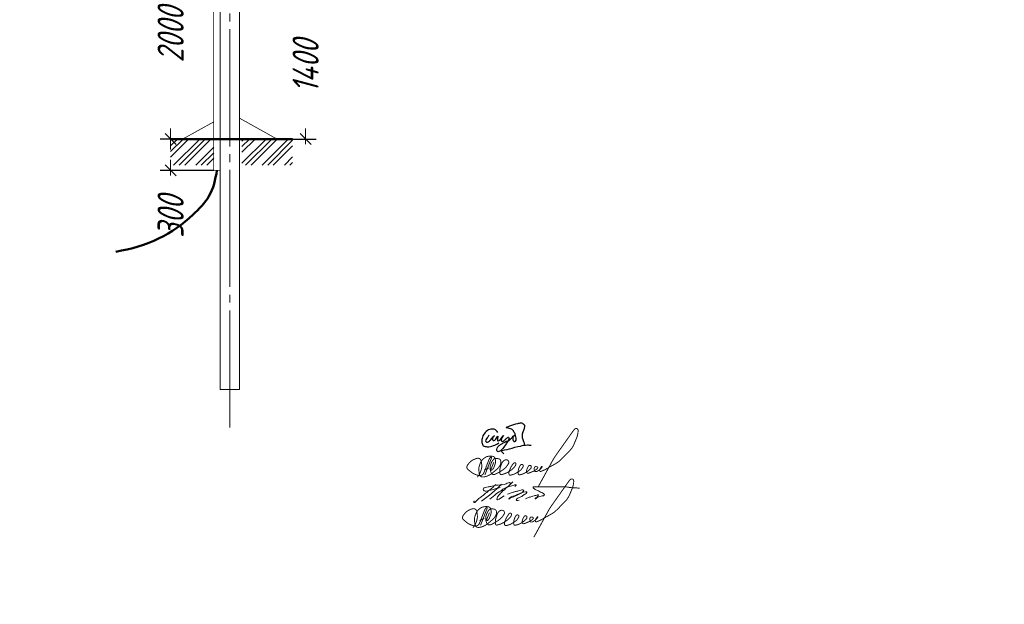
# Model space of a CAD drawing. Header units: millimetres. Extents: x 0 to 630, y 0 to 297.
# Tile 13 of 22: x 184 to 373, y 0 to 112. Entities that reach past the tile are written whole.
import ezdxf

# ---------------------------------------------------------------- set-up
doc = ezdxf.new("R2010")
doc.units = ezdxf.units.MM
for name, pattern in [('K5LT32770', [0]), ('K5LT32802', [0]), ('K5LT_AXLED', [26.93905448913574, 22.43905448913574, -1.5, 1.5, -1.5]), ('K5LT_BASIC', [0]), ('K5LT_THIN', [0]), ('K5LT_THIN_INCLUDED_TO_HATCHING', [0])]:
    doc.linetypes.add(name, pattern=pattern)
doc.layers.add('Системный слой', color=7, linetype='Continuous')
doc.styles.add('KDIMTEXTSTYLE', font='GOST_AU.SHX', dxfattribs={"width": 0.96, "oblique": 15, "height": 5})
doc.dimstyles.new('KDIMSTYLE (0.02)', dxfattribs={"dimtxt": 5, "dimasz": 1, "dimexe": 2, "dimexo": 0, "dimgap": 1, "dimtad": 1, "dimlfac": 50, "dimtxsty": 'KDIMTEXTSTYLE', "dimsah": 1, "dimcen": 0, "dimdle": 1, "dimadec": 0, "dimazin": 0, "dimtfac": 0.667, "dimtmove": 0, "dimatfit": 3, "dimfxl": 1, "dimtvp": 1, "dimtolj": 1, "dimtzin": 0, "dimarcsym": 0})

# ---------------------------------------------------------------- blocks, each defined once
blk = doc.blocks.new('U0')
at = {"layer": 'Системный слой', "color": 7, "linetype": 'K5LT32802', "lineweight": 9}
for p, q in [((226.6473796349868, 86.64023696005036), (229.1606865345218, 89.15354385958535)), ((226.6473796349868, 87.70089713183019), (228.100026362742, 89.15354385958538)), ((226.6473796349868, 84.51891661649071), (231.2820068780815, 89.15354385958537)), ((226.6473796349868, 88.76155730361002), (227.0393661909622, 89.15354385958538)), ((227.3426670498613, 84.1535438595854), (232.3426670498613, 89.15354385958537)), ((228.4033272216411, 84.15354385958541), (233.4033272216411, 89.15354385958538)), ((230.5246475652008, 84.15354385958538), (235.5246475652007, 89.15354385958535)), ((231.5853077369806, 84.1535438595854), (236.3557936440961, 88.92402976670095)), ((232.6459679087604, 84.15354385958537), (236.3557936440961, 87.86336959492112)), ((234.76728825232, 84.15354385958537), (236.3557936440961, 85.74204925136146)), ((235.8279484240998, 84.15354385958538), (236.3557936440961, 84.68138907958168))]:
    blk.add_line(p, q, dxfattribs=at)
blk = doc.blocks.new('U1')
at = {"layer": 'Системный слой', "color": 7, "linetype": 'K5LT32802', "lineweight": 9}
for p, q in [((212.9842714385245, 85.70505082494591), (216.432764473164, 89.15354385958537)), ((212.9842714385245, 86.76571099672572), (215.3721043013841, 89.15354385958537)), ((212.9842714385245, 87.82637116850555), (214.3114441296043, 89.1535438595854)), ((213.5540848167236, 84.15354385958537), (218.5540848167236, 89.15354385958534)), ((214.6147449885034, 84.15354385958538), (219.6147449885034, 89.15354385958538)), ((215.6754051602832, 84.15354385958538), (220.6754051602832, 89.15354385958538)), ((217.7967255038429, 84.15354385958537), (221.2304868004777, 87.5873051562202)), ((218.8573856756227, 84.15354385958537), (221.2304868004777, 86.52664498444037)), ((219.9180458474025, 84.15354385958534), (221.2304868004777, 85.46598481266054))]:
    blk.add_line(p, q, dxfattribs=at)
blk = doc.blocks.new('U6')
at = {"layer": 'Системный слой', "color": 7, "linetype": 'K5LT32770', "lineweight": 30}
for points, knots in [([(273.9076475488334, 32.43980420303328), (273.8270821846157, 32.25896263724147), (273.7341336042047, 32.08588597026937), (273.6288018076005, 31.92057420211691), (273.5438988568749, 31.78732424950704), (273.3906127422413, 31.68197958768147), (273.3499560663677, 31.53595938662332), (273.3219653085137, 31.43542937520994), (273.2973362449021, 31.30046702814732), (273.3403406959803, 31.20903679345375), (273.3698558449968, 31.14628568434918), (273.4343941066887, 31.0738873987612), (273.4941866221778, 31.04557549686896), (273.5906331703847, 30.99990782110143), (273.7445077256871, 31.06518509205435), (273.8499553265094, 31.11288308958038), (274.0024346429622, 31.18185533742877), (274.1027235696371, 31.35382595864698), (274.2249547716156, 31.47826716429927), (274.4984287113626, 31.75668565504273), (275.0883858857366, 32.47783931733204), (275.0037997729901, 32.35326586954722), (274.9661659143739, 32.29784093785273), (274.7538908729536, 32.0957215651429), (274.6864925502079, 31.93980494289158), (274.6367240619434, 31.82467248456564), (274.5565584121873, 31.67019873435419), (274.5999542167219, 31.56480549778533), (274.6267981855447, 31.49961088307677), (274.699660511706, 31.41642894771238), (274.7634155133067, 31.39172883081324), (274.851495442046, 31.35760469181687), (274.9846882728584, 31.4346769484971), (275.0807227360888, 31.47826716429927), (275.3565250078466, 31.60345431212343), (275.6259435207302, 32.31813446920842), (275.6672603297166, 32.21865068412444), (275.6924292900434, 32.15804814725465), (275.5755543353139, 31.84195393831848), (275.5711066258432, 31.65134383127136), (275.5685752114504, 31.54285806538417), (275.532653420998, 31.37009790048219), (275.5903373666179, 31.32442123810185), (275.6468660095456, 31.27965939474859), (275.8176305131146, 31.3242181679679), (275.9076445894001, 31.37249809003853), (275.9782297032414, 31.41035709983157), (276.0309891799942, 31.48644229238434), (276.0903366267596, 31.54557475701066), (276.3304507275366, 31.78481906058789), (276.7428406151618, 32.38282576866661), (276.7345664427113, 32.33403512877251), (276.7282136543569, 32.29657439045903), (276.3734614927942, 31.91876553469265), (276.3211055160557, 31.67057457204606), (276.2978868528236, 31.56050762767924), (276.2479532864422, 31.40963981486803), (276.301874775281, 31.32442123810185), (276.3396198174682, 31.26476823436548), (276.4352179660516, 31.20482256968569), (276.5037975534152, 31.18980605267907), (276.6278410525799, 31.16264489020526), (276.7683847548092, 31.31923152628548), (276.8884123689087, 31.40134420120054), (277.0430025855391, 31.50710166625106), (277.1664951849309, 31.65605500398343), (277.3114886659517, 31.7763436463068), (277.3904402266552, 31.84184297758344), (277.4621300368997, 31.92059518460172), (277.5518729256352, 31.96865105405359), (277.5945684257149, 31.99151380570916), (277.6518291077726, 32.02953137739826), (277.6864881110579, 32.02634327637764), (277.7534118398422, 32.02018731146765), (277.7664887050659, 31.84565919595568), (277.773026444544, 31.75711290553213), (277.786162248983, 31.57920328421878), (277.6297679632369, 31.40524716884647), (277.5422575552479, 31.23788290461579), (277.4190230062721, 31.00219597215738), (277.2622462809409, 30.78315339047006), (277.1095658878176, 30.564806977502), (276.892647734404, 30.25459490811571), (276.6850679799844, 29.92423762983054), (276.4076438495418, 29.67057753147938), (276.2433884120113, 29.52039214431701), (276.0799878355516, 29.30190097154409), (275.8691831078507, 29.26673197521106), (275.7787880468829, 29.2516511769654), (275.6473279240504, 29.22794475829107), (275.5807219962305, 29.27634734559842), (275.5241492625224, 29.31745880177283), (275.4929775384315, 29.42096013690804), (275.4749529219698, 29.49750086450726), (275.4457518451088, 29.62150193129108), (275.4841545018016, 29.76920458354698), (275.5230297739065, 29.89173105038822), (275.587802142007, 30.09587957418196), (275.7505928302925, 30.28022507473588), (275.9076445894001, 30.43019179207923), (276.0456321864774, 30.56195438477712), (276.2229755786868, 30.65679268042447), (276.3884131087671, 30.75711438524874), (276.5891200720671, 30.87882355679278), (276.803789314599, 30.97758454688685), (277.0134121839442, 31.08403697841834), (277.1220400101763, 31.13920126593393), (277.2284554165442, 31.2000861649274), (277.3403347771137, 31.24749827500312), (277.4920439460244, 31.31178941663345), (277.6755843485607, 31.31494500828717), (277.8114879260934, 31.40134420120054), (277.9214985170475, 31.47128221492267), (278.0034912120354, 31.58755952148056), (278.0999490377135, 31.68018994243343), (278.332160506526, 31.90318736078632), (278.5094794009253, 32.21521963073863), (278.8018710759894, 32.34365049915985), (278.8424144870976, 32.36145889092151), (278.9169707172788, 32.39327661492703), (278.9268708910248, 32.39172735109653), (278.9410867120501, 32.38950273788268), (278.8227998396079, 32.31665578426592), (278.7730249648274, 32.27634290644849), (278.7166012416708, 32.23064509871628), (278.650818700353, 32.18847365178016), (278.6095636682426, 32.13211235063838), (278.5415747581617, 32.03922808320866), (278.5162949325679, 31.90190337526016), (278.5134099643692, 31.78595901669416), (278.5103946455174, 31.6647759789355), (278.5429027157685, 31.52916170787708), (278.5999482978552, 31.42057494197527), (278.6364679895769, 31.35105938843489), (278.682776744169, 31.25811340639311), (278.7441788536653, 31.22826753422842), (278.8241431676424, 31.1893990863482), (278.9800891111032, 31.22946542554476), (279.0518707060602, 31.28595975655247), (279.1300695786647, 31.34750468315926), (279.157759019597, 31.49473295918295), (279.1768705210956, 31.60326697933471), (279.2056766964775, 31.76685695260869), (279.1430168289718, 31.94516619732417), (279.1095629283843, 32.11288160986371), (279.0798140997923, 32.26202227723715), (279.046863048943, 32.41322133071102), (278.9941784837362, 32.55518864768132), (278.9292453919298, 32.73016165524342), (278.8308969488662, 32.89430621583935), (278.734563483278, 33.05518790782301), (278.6574988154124, 33.18388974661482), (278.6019521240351, 33.34510778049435), (278.4845638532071, 33.43018735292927), (278.4184448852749, 33.47810843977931), (278.3319702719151, 33.50387457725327), (278.253794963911, 33.53595642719), (278.1227014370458, 33.58975503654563), (277.985481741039, 33.62866451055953), (277.8499494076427, 33.67057161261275), (277.7162270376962, 33.7119190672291), (277.5776204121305, 33.73843050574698), (277.4461038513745, 33.78595605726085), (277.3812478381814, 33.80939278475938), (277.2613921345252, 33.83290107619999), (277.2537964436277, 33.86287902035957), (277.24478561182, 33.89844210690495), (277.3930904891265, 33.94970140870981), (277.4653345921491, 33.98787883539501), (277.6149589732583, 34.0669479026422), (277.7782167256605, 34.11949743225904), (277.9364877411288, 34.18018624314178), (278.4340455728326, 34.37097413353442), (278.9427858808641, 34.55253216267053), (279.4653316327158, 34.65133939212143), (279.6936322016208, 34.69450833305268), (279.9358690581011, 34.79072621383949), (280.1576383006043, 34.74749309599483), (280.2822756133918, 34.7231954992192), (280.4206402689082, 34.67818867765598), (280.5230223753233, 34.60326254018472), (280.6208881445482, 34.53164158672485), (280.728550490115, 34.42593867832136), (280.7634066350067, 34.31480142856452), (280.7955888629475, 34.21218984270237), (280.7576062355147, 34.08300773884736), (280.744175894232, 33.96864809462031), (280.7185172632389, 33.75016430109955), (280.6768077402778, 33.52518036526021), (280.5903299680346, 33.32441827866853), (280.5324038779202, 33.18994022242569), (280.4103895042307, 33.07882449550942), (280.3691764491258, 32.93980346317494), (280.3394852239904, 32.83964819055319), (280.3412283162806, 32.72848740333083), (280.3307149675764, 32.62249624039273), (280.3173977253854, 32.48823740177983), (280.2959124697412, 32.35240589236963), (280.3018688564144, 32.21865068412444), (280.3089162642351, 32.06039576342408), (280.3450230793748, 31.90056699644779), (280.3884071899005, 31.74749753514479), (280.4236728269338, 31.62307197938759), (280.4777692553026, 31.50376638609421), (280.5230223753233, 31.3821134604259), (280.5612122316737, 31.27944854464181), (280.604908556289, 31.17859716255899), (280.6384068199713, 31.074421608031), (280.6678934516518, 30.98272174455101), (280.7027443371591, 30.89029219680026), (280.71532978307, 30.79557586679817), (280.727462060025, 30.70427002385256), (280.727462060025, 30.6113214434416), (280.71532978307, 30.51673012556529)], [0, 0, 0, 0, 1, 1, 1, 2, 2, 2, 3, 3, 3, 4, 4, 4, 5, 5, 5, 6, 6, 6, 7, 7, 7, 8, 8, 8, 9, 9, 9, 10, 10, 10, 11, 11, 11, 12, 12, 12, 13, 13, 13, 14, 14, 14, 15, 15, 15, 16, 16, 16, 17, 17, 17, 18, 18, 18, 19, 19, 19, 20, 20, 20, 21, 21, 21, 22, 22, 22, 23, 23, 23, 24, 24, 24, 25, 25, 25, 26, 26, 26, 27, 27, 27, 28, 28, 28, 29, 29, 29, 30, 30, 30, 31, 31, 31, 32, 32, 32, 33, 33, 33, 34, 34, 34, 35, 35, 35, 36, 36, 36, 37, 37, 37, 38, 38, 38, 39, 39, 39, 40, 40, 40, 41, 41, 41, 42, 42, 42, 43, 43, 43, 44, 44, 44, 45, 45, 45, 46, 46, 46, 47, 47, 47, 48, 48, 48, 49, 49, 49, 50, 50, 50, 51, 51, 51, 52, 52, 52, 53, 53, 53, 54, 54, 54, 55, 55, 55, 56, 56, 56, 57, 57, 57, 58, 58, 58, 59, 59, 59, 60, 60, 60, 61, 61, 61, 62, 62, 62, 63, 63, 63, 64, 64, 64, 65, 65, 65, 66, 66, 66, 67, 67, 67, 68, 68, 68, 69, 69, 69, 70, 70, 70, 71, 71, 71, 71]), ([(275.6480295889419, 32.93018809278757), (275.5738980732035, 33.08664052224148), (275.4777443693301, 33.21484546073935), (275.3595684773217, 33.31480290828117), (275.2006669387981, 33.44920758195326), (274.9683006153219, 33.52954430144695), (274.7634155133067, 33.56480253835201), (274.4832791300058, 33.61301060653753), (274.1484045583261, 33.55010055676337), (273.8884168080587, 33.43980272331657), (273.5678075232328, 33.30378666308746), (273.2851054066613, 33.00341556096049), (273.0711103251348, 32.7186499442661), (272.8676321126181, 32.44787924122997), (272.6933062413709, 32.11644261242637), (272.6191879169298, 31.78595901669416), (272.5641081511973, 31.54036578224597), (272.5299664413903, 31.26083070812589), (272.5807264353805, 31.01672938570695), (272.6260930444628, 30.79856448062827), (272.712796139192, 30.52847333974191), (272.8691875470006, 30.39173031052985), (273.038755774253, 30.2434659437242), (273.3483937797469, 30.22278592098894), (273.5903403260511, 30.19942290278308), (273.9993368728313, 30.15992908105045), (274.4351583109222, 30.29819433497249), (274.830723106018, 30.43019179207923), (275.1813195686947, 30.5471836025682), (275.5178575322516, 30.70743977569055), (275.8403369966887, 30.91096031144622)], [0, 0, 0, 0, 1, 1, 1, 2, 2, 2, 3, 3, 3, 4, 4, 4, 5, 5, 5, 6, 6, 6, 7, 7, 7, 8, 8, 8, 9, 9, 9, 10, 10, 10, 10]), ([(276.8114894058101, 28.85327104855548), (276.5715540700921, 29.02453704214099), (276.427323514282, 29.17197272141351), (276.3787977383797, 29.29557808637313), (276.2545476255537, 29.61206927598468), (277.38218914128, 29.6264211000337), (277.8884108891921, 29.77634660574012), (278.5814720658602, 29.98160753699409), (279.2759591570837, 30.19543275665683), (279.9845616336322, 30.3340380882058), (280.4199317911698, 30.41919814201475), (280.8600706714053, 30.53038100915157), (281.3018673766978, 30.53596086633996), (281.5478266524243, 30.53906731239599), (281.7946211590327, 30.52304169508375), (282.0422508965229, 30.48788401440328)], [0, 0, 0, 0, 1, 1, 1, 2, 2, 2, 3, 3, 3, 4, 4, 4, 5, 5, 5, 5])]:
    blk.add_open_spline(points, degree=3, knots=knots, dxfattribs=at)
blk = doc.blocks.new('U7')
at = {"layer": 'Системный слой', "color": 7, "linetype": 'K5LT_THIN', "const_width": 0.18}
for points in [[(274.0496485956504, 17.59320270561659), (273.6694851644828, 16.62952065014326), (273.5900524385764, 16.44735359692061), (273.5302286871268, 16.24286150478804), (273.527079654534, 16.16421263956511), (273.5333777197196, 16.09499763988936), (273.5837543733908, 16.05724715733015), (273.6939380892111, 16.07297694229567), (273.7978320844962, 16.17679446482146), (273.9489537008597, 16.34668403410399), (274.0245059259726, 16.48510902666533), (274.0685845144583, 16.59522246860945), (274.3378413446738, 17.36682962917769), (274.3773666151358, 17.63769310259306), (274.3604248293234, 17.91420393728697), (274.2898329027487, 18.28264885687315), (274.2149782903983, 18.44721036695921), (274.0852354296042, 18.59182655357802), (273.9055813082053, 18.68159055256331), (273.6061633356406, 18.72148620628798), (273.3217178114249, 18.72148620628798), (273.0023418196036, 18.70153587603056), (272.6979301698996, 18.63172220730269), (272.5132907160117, 18.54694699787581), (272.2438178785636, 18.37240784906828), (271.9493852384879, 18.15797805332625), (271.8046696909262, 17.97845506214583), (271.615036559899, 17.67924505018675), (271.4635329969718, 17.41015260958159), (271.3180032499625, 17.02235102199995), (271.2165771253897, 16.68743097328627), (271.1759134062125, 16.35032587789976), (271.1994441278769, 15.84086668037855), (271.2465055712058, 15.40194457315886), (271.3641505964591, 15.03356945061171), (271.4818042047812, 14.89248537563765), (271.6700413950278, 14.77491861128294), (271.8504431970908, 14.72788893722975), (272.0073061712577, 14.72788893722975), (272.2583001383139, 14.76708119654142), (272.5406602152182, 14.82978575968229), (272.7681151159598, 14.90032284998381), (272.9485088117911, 14.99437719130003), (273.2073462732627, 15.11194395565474), (273.5315330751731, 15.30410861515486), (273.6381440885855, 15.38591545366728), (273.744755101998, 15.48103743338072), (273.9484551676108, 15.64844756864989), (274.5819473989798, 16.17595630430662), (274.8155759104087, 16.40942352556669), (275.0525944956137, 16.68349480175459), (275.2547157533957, 16.97449814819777), (275.3298526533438, 17.16221284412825), (275.3727927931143, 17.41428833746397), (275.3942631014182, 17.66100090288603), (275.367425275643, 17.82190060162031), (275.3244851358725, 17.9828003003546), (275.1903136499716, 18.11688506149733), (275.0453990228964, 18.20806091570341), (274.8414495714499, 18.25632780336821), (274.701902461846, 18.28314774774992), (274.433551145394, 18.28314774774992), (274.3047388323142, 18.28314774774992), (274.2627874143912, 18.27904694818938), (274.2067690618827, 18.26993733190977), (274.165083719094, 18.25301020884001), (274.1168838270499, 18.22958272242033), (274.0856176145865, 18.20094185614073), (274.0022466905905, 18.12022757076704), (273.9292948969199, 18.03300785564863), (273.8160782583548, 17.89425855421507), (273.7085781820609, 17.73444145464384), (273.6194408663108, 17.56151866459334), (273.5407808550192, 17.38859587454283), (273.4314363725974, 17.07648479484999), (273.3555181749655, 16.84228425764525), (273.3290961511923, 16.59458887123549), (273.3477495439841, 16.14724063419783), (273.4015742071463, 15.92930864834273), (273.4755564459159, 15.66593837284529), (273.5541580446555, 15.51807951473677), (273.6251822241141, 15.41890155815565), (273.6889611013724, 15.33239531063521), (273.7436333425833, 15.2891471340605), (273.8169425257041, 15.25120210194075), (273.8585117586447, 15.23841571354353), (273.9384346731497, 15.22121423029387), (274.0113614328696, 15.21963279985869), (274.1223428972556, 15.21963279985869), (274.2317372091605, 15.25131684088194), (274.4093142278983, 15.30359977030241), (274.9861982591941, 15.6012831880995), (275.8079362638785, 16.11432933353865), (276.0981231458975, 16.35250597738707), (276.3000033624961, 16.55226867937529), (276.5434530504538, 16.82916861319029), (276.7639036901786, 17.14530568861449), (276.8799865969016, 17.36162626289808), (276.9027198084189, 17.41183387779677), (276.9168282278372, 17.48230105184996), (276.9135711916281, 17.56036126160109), (276.9038081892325, 17.63191103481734), (276.8773113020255, 17.71965455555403), (276.8336065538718, 17.81383364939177), (276.7871683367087, 17.86979335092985), (276.6950729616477, 17.94673108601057), (276.6352575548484, 17.98336404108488), (276.5522852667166, 18.01228928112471), (276.4770320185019, 18.01807134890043), (276.3882766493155, 18.01614564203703), (276.2686458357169, 18.01035856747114), (276.1798904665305, 17.98336404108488), (276.0969181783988, 17.94673108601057), (276.0255285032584, 17.9100931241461), (275.8907671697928, 17.80692415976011), (275.7636500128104, 17.68966173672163), (275.6836024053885, 17.58271622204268), (275.6257975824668, 17.47680335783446), (275.513428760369, 17.2262843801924), (275.4318273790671, 16.98167210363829), (275.2849598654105, 16.56854223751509), (275.221255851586, 16.29830234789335), (275.1779917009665, 16.03409897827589), (275.1683784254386, 15.69784193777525), (275.1772604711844, 15.54517882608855), (275.2033088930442, 15.41974967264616), (275.232954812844, 15.32876842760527), (275.2564521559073, 15.28179358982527), (275.3034637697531, 15.22894691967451), (275.3401890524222, 15.20105939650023), (275.39600784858, 15.18637728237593), (275.476803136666, 15.18344383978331), (275.5700617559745, 15.19768696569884), (276.1233902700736, 15.36620455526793), (276.7267878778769, 15.63741230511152), (277.5138278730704, 16.15792667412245), (277.7520511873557, 16.38482361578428), (277.9753933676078, 16.62660222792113), (278.1940077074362, 16.91875302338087), (278.263079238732, 17.10282581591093), (278.263079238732, 17.23102372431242), (278.262331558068, 17.28983205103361), (278.2519536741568, 17.33530520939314), (278.2399724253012, 17.36243450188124), (278.2176216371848, 17.39036196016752), (278.1824916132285, 17.42386692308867), (278.1401746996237, 17.4493997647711), (278.105044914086, 17.46456080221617), (278.0688679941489, 17.46653139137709), (277.9989324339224, 17.4620214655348), (277.9290049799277, 17.43384456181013), (277.8622434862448, 17.39465730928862), (277.8001096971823, 17.33574425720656), (277.7315948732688, 17.24976676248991), (277.6225660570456, 17.09685420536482), (277.4992128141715, 16.91423809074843), (277.380429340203, 16.72705226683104), (277.2662072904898, 16.49877345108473), (277.1417573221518, 16.22410350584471), (277.0267210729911, 15.97693699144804), (276.9749487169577, 15.81024527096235), (276.9346838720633, 15.57457798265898), (276.9346838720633, 15.38489275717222), (276.9519413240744, 15.21245389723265), (276.9836147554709, 15.17887907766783), (277.0373233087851, 15.12322365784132), (277.0771060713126, 15.10136264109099), (277.1427460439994, 15.08148216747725), (277.2203174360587, 15.07751106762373), (277.3317061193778, 15.08943432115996), (277.4411087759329, 15.12322365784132), (277.9314811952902, 15.28267663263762), (278.2637606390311, 15.44269829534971), (278.7567501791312, 15.74159895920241), (279.0856066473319, 15.9768621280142), (279.2590456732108, 16.13532232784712), (279.417620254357, 16.32844984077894), (279.5663736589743, 16.5470902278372), (279.6432140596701, 16.68838387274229), (279.6616597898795, 16.81738996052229), (279.6678331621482, 16.90837126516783), (279.664800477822, 16.96436088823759), (279.6405719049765, 17.02035051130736), (279.5966594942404, 17.07331686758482), (279.5254858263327, 17.11720358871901), (279.4785407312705, 17.12628328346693), (279.3876751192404, 17.13082313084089), (279.3346730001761, 17.12930649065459), (279.2604747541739, 17.10358410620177), (279.2059603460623, 17.07180529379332), (279.1650725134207, 17.04002642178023), (279.1144631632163, 16.96698998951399), (279.048856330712, 16.86866014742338), (278.9777906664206, 16.73208099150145), (278.868454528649, 16.49717205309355), (278.8083148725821, 16.33328401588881), (278.7427166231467, 16.09291231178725), (278.7099130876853, 15.83068948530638), (278.6825769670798, 15.59578048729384), (278.6871052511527, 15.46296292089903), (278.7005739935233, 15.39029562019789), (278.7167347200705, 15.32570027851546), (278.7355874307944, 15.27725374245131), (278.7544403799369, 15.22611826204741), (278.7975300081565, 15.1776717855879), (278.916039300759, 15.14806305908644), (279.0937989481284, 15.17497777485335), (279.51492531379, 15.28372430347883), (279.8167196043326, 15.4057111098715), (280.3571444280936, 15.70982509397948), (280.6645224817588, 15.94446467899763), (280.9121430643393, 16.1663079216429), (281.1357842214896, 16.37504052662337), (281.2070909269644, 16.51459300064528), (281.2249217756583, 16.72243761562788), (281.2109213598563, 16.82064270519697), (281.1874986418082, 16.87183802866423), (281.1318708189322, 16.92011492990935), (281.0235481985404, 16.94059407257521), (280.9327905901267, 16.94644599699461), (280.8552022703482, 16.94351756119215), (280.7907920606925, 16.91572480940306), (280.7424844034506, 16.88647031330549), (280.6809323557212, 16.81191223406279), (280.6035187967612, 16.68667268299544), (280.4929776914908, 16.47797005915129), (280.4001594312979, 16.2484190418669), (280.3537543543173, 16.07915311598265), (280.3031867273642, 15.91609823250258), (280.2812181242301, 15.77730899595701), (280.2800796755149, 15.71840589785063), (280.2925513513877, 15.65044307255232), (280.3220229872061, 15.6062670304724), (280.3990376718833, 15.51920699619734), (280.478885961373, 15.45536994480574), (280.561010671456, 15.4371357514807), (280.7321148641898, 15.46904927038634), (280.9921904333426, 15.56707977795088), (281.4323523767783, 15.75222515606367), (281.7684040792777, 15.90721809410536), (282.0355256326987, 16.07655888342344), (282.2509411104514, 16.23442041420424), (282.4106789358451, 16.37954544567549), (282.4563694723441, 16.47339528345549), (282.4563694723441, 16.53934257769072), (282.4233749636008, 16.60528993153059), (282.380218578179, 16.65094768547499), (282.3091529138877, 16.68645315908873), (282.2228570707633, 16.7168900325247), (282.111169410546, 16.72957664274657), (282.0375612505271, 16.72196363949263), (281.9791832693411, 16.7168900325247), (281.9055751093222, 16.6788452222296), (281.8268903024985, 16.56977945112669), (281.79897244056, 16.49115049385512), (281.7786656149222, 16.37447678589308), (281.7786656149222, 16.27301895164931), (281.79897244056, 16.12590342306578), (281.814202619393, 15.99400877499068), (281.8370435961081, 15.9052325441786), (281.8573504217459, 15.8443588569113), (281.887810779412, 15.80631404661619), (281.9233477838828, 15.78095083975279), (281.9868024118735, 15.77080356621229), (282.1314764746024, 15.76826923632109), (282.2812352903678, 15.79109811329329), (282.4411392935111, 15.87226140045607), (282.5832789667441, 15.9610375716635), (282.7620356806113, 16.08360313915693), (282.9215241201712, 16.22336518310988), (283.0687406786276, 16.36312222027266), (283.2625778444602, 16.60340916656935), (283.2944756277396, 16.66225236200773), (283.30673964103, 16.72845410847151), (283.2846627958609, 16.75542372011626), (283.2282291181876, 16.75297420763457), (283.1791570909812, 16.71864610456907), (283.1129022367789, 16.6230202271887), (282.9975834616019, 16.45138954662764), (282.8847158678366, 16.24297624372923), (282.8356438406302, 16.14735537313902), (282.8184693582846, 16.00023978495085), (282.8331926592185, 15.92913400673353), (282.8596480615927, 15.87747472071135), (282.8834779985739, 15.84057735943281), (282.9210339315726, 15.81381725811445), (282.958191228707, 15.80064177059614), (283.0265067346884, 15.7994444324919), (283.0960269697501, 15.82100116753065), (283.3821838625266, 15.9310247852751), (283.9012134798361, 16.16099983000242), (284.5508332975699, 16.54327380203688), (285.7235623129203, 17.19323837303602), (286.3406694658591, 17.57370137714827), (286.750105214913, 17.90846675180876), (287.3456593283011, 18.49120187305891), (288.0445922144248, 19.23560994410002), (288.8936329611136, 20.10900413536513), (289.268204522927, 20.7079030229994), (289.7426653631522, 21.83083349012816), (289.9489825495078, 22.31609189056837), (290.0785177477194, 22.79932975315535), (290.1562305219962, 23.19627588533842), (290.1829851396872, 23.51028775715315), (290.1829851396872, 23.65058356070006), (290.1446977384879, 23.82063775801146), (290.0596152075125, 23.95242768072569), (289.9277284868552, 24.01194935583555), (289.7873337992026, 24.01619988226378), (289.6937428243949, 24.00344341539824), (289.6001435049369, 23.96518408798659), (289.4810193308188, 23.87165355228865), (289.3959367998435, 23.78237348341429), (289.2342711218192, 23.5613034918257), (286.5076943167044, 19.70571225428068), (285.9951623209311, 18.9841031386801), (285.5378924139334, 18.30819665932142), (282.5458307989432, 12.86337410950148)], [(273.6641176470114, 18.55496906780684), (273.4827850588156, 18.53798210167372), (273.4091103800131, 18.50400316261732), (273.2731109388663, 18.37942218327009), (273.1371114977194, 18.12460279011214), (272.7404382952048, 17.10531025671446), (272.2436266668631, 15.78164928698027), (272.0415137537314, 15.34961175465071), (271.9086385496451, 15.19469862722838), (271.601360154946, 15.0314841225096), (271.4590378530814, 14.99860775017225), (271.2486575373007, 14.99616318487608), (270.9893463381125, 15.05483680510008), (270.737371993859, 15.13306164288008), (270.4462626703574, 15.24307029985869), (270.2146282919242, 15.35767864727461), (269.9899984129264, 15.46473395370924), (269.7895637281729, 15.61323141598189), (269.585664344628, 15.7824475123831), (269.3714037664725, 15.95512085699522), (269.1398607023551, 16.12433689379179), (268.9899190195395, 16.27780323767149), (268.9159537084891, 16.39519542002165), (268.8724401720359, 16.54736965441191), (268.8767939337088, 16.70824437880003), (268.9420600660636, 16.8952057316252), (269.0638845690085, 17.0995531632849), (269.4048801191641, 17.50432675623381), (269.7240067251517, 17.80402063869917), (270.0777481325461, 18.02687161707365), (270.5160654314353, 18.21898144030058), (270.8020230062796, 18.30396115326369), (270.9797993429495, 18.3274635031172), (271.0728753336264, 18.32347744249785), (271.1699393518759, 18.30487411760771), (271.3082154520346, 18.24110191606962), (271.4160893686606, 18.16704272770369), (271.5257163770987, 18.03482877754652), (271.6315630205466, 17.80061327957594), (271.6882708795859, 17.42284917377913), (271.7222874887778, 17.13197052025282), (271.7350912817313, 16.74484741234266), (271.7217307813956, 16.53453337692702), (271.661599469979, 16.27080392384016), (271.5750294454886, 15.94614594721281), (271.492140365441, 15.72044133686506), (271.3408194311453, 15.35911047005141), (271.2094395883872, 15.12607228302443), (270.8875544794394, 14.67969184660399)], [(273.6609686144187, 18.54985552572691), (272.3357885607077, 15.13290202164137)], [(272.1663294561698, 16.04075908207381), (273.0751274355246, 16.47896283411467)]]:
    blk.add_lwpolyline(points, dxfattribs=at)
blk = doc.blocks.new('U8')
at = {"layer": 'Системный слой', "color": 7, "linetype": 'K5LT_THIN', "lineweight": 18}
blk.add_arc((253.2757163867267, 46.08685816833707), 32.6329467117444, 306.17976253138, 315.0279867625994, dxfattribs=at)
for points, knots in [([(271.1192205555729, 19.81577042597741), (271.1038658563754, 19.78222842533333), (271.0695479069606, 19.70726162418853), (271.0177368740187, 19.57224515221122), (271.1954487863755, 19.43143747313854), (271.533511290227, 19.73846738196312), (271.8756135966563, 20.17808190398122), (272.5340593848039, 20.60864180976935), (273.1902385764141, 21.19206302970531), (273.9202990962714, 21.75737657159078), (274.6524616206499, 22.37156868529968), (275.0712306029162, 22.79341511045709), (275.2649407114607, 22.9885487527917)], [0, 0, 0, 0, 0.1136526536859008, 0.2540151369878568, 0.3767067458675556, 0.6606791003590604, 1.362779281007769, 2.210229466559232, 2.93150383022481, 4.01501653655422, 4.972839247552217, 5.797245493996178, 5.797245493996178, 5.797245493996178, 5.797245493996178]), ([(276.1205421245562, 22.38479224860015), (275.5905901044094, 22.24182860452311), (274.6896897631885, 21.99879529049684), (273.6918524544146, 21.69097878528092), (273.0372481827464, 21.69406451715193), (272.8065322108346, 22.00236834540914), (272.9502251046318, 22.33503174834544), (273.3505802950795, 22.36671138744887), (273.8314175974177, 22.51399524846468), (274.6642310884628, 22.63306194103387), (275.8218655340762, 22.94826541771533), (276.9390693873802, 22.8302436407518), (277.8824516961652, 23.46451623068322), (278.1505065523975, 23.11486214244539), (278.0120735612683, 23.05934639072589), (277.9054087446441, 23.01657062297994)], [0, 0, 0, 0, 1.640413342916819, 2.788646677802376, 3.181002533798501, 3.475016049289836, 3.785470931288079, 4.050236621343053, 4.60441585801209, 5.320543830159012, 6.566646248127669, 8.105836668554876, 8.942503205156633, 9.01600083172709, 9.26277644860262, 9.26277644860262, 9.26277644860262, 9.26277644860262]), ([(274.1137958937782, 20.14011043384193), (274.5246211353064, 20.48121800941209), (275.2652988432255, 21.09620158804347), (276.3464018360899, 21.86929155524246), (277.3076841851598, 22.49157594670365), (278.2594911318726, 22.67646785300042), (278.8188263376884, 22.88037703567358), (279.1079993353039, 22.92853956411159), (279.1585585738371, 22.90243314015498), (279.1712769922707, 22.82210748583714), (279.0634655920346, 22.75098197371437), (278.994240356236, 22.6664706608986), (278.9411378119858, 22.60713050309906), (278.9292407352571, 22.59383595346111)], [0, 0, 0, 0, 1.600080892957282, 2.884789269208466, 3.99916787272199, 4.989608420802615, 5.748813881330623, 5.808954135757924, 5.844678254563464, 5.908099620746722, 6.008556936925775, 6.193432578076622, 6.246810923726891, 6.246810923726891, 6.246810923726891, 6.246810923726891]), ([(278.5510920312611, 23.49756201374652), (278.2589926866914, 23.21224578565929), (277.6726171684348, 22.63948705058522), (277.0598766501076, 22.09502426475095), (276.7523690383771, 21.8217822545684)], [0, 0, 0, 0, 1.224779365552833, 2.458686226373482, 2.458686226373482, 2.458686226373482, 2.458686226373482]), ([(276.6640790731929, 21.78869819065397), (276.4389057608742, 21.56321254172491), (276.057940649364, 21.18171899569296), (275.61594647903, 20.70404633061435), (275.2476012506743, 19.64783828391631), (276.1659147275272, 20.3089418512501), (276.873760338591, 20.81852737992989)], [0, 0, 0, 0, 0.943721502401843, 1.596658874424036, 2.060412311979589, 3.620108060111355, 3.620108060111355, 3.620108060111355, 3.620108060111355]), ([(277.4806576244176, 21.09412648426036), (277.792158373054, 21.20423383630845), (278.3023451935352, 21.38457150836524), (279.0154256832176, 21.59307655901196), (279.5777253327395, 21.72639265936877), (280.0411850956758, 21.88241428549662), (280.382002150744, 21.96322784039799), (280.6692028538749, 21.80596128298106), (280.4570061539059, 21.47784029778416), (279.9266116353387, 21.23918006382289), (279.018906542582, 20.72256358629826), (278.4398368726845, 20.57075089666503), (277.6277375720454, 20.06532659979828), (278.1014901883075, 20.64518364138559), (278.7685446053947, 20.68500086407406), (279.8234815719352, 21.26656729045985), (280.4961423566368, 21.51850972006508), (281.3229539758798, 21.59349496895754), (281.0588701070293, 21.11387511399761), (280.6206183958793, 21.0573831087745), (280.23135873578, 20.59238921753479), (279.6825564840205, 20.45565704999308), (279.3623292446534, 20.25479223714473), (279.1254211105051, 20.05943762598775), (279.3462938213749, 19.79663825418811), (279.5586040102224, 19.87191424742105), (279.7097571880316, 19.92550661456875)], [0, 0, 0, 0, 0.9909634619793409, 1.623034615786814, 2.227872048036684, 2.723592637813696, 3.088374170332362, 3.278162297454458, 3.505493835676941, 3.998109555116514, 5.147712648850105, 6.302848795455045, 6.63349506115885, 6.869523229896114, 7.817375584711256, 8.90398493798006, 10.18180615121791, 10.43655857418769, 10.7724889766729, 11.22154742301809, 11.80402726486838, 12.45601227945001, 12.8325512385, 13.02892191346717, 13.20328184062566, 13.63422273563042, 13.63422273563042, 13.63422273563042, 13.63422273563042]), ([(280.930302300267, 20.20168662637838), (281.127282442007, 20.28651170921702), (281.5244046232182, 20.45752347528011), (282.0813510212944, 20.65457223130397), (282.6867855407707, 20.84705640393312), (283.0404424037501, 20.9005492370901), (283.4200331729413, 20.99475744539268), (283.4407126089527, 20.82164878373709), (283.2389746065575, 20.71242800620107), (283.1710678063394, 20.43062837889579), (283.0201711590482, 20.28165473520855), (282.7135655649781, 20.17520339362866), (282.864201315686, 20.4014414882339), (283.0661749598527, 20.45303508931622), (283.3585404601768, 20.58829572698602), (283.740130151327, 20.61720202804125), (284.0881024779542, 20.74893016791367), (284.3460791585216, 20.81473335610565), (284.5878604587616, 20.8317493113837), (284.5364403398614, 21.08342973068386), (284.3676671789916, 21.26517997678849), (284.0210497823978, 21.41034747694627), (283.6644090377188, 21.64128292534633), (283.2631835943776, 21.7861501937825), (282.9508899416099, 21.9637119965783), (282.6732322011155, 22.08055416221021), (282.5046421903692, 22.2135870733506), (282.3764094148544, 22.33952521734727), (282.473980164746, 22.53272886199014), (282.7960362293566, 22.48766456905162), (283.2504980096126, 22.54310277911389), (284.472271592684, 22.49957633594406), (285.8700092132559, 22.56763665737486), (287.3488922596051, 22.48021741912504), (288.3058041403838, 22.54449935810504), (289.1173692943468, 22.44410983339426), (289.8653119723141, 22.33067732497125), (290.462470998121, 22.33348772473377), (290.936873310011, 22.26501116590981), (291.1669616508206, 22.2485195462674), (291.2772230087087, 22.24061654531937)], [0, 0, 0, 0, 0.6416303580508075, 1.293560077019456, 1.794076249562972, 2.471832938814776, 2.611862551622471, 2.671967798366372, 2.913963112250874, 3.197799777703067, 3.472127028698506, 3.653660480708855, 3.783752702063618, 4.02206151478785, 4.33701123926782, 4.714930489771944, 5.169514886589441, 5.417603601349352, 5.569150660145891, 5.768386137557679, 5.982635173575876, 6.339041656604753, 6.859113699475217, 7.263982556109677, 7.608077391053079, 7.940186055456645, 8.151130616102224, 8.270541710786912, 8.42941520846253, 8.641048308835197, 9.14718134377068, 9.852257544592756, 12.26392269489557, 13.36561065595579, 14.28805013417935, 15.1318853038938, 15.81143494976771, 16.55596823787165, 16.9162960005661, 17.24785928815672, 17.24785928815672, 17.24785928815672, 17.24785928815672])]:
    blk.add_open_spline(points, degree=3, knots=knots, dxfattribs=at)
blk = doc.blocks.new('U9')
at = {"layer": 'Системный слой', "color": 7, "linetype": 'K5LT_THIN', "const_width": 0.18}
for points in [[(274.8870010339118, 27.25592024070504), (274.5068376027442, 26.29223818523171), (274.4274048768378, 26.11007113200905), (274.3675811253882, 25.90557903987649), (274.3644320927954, 25.82693017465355), (274.370730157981, 25.7577151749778), (274.4211068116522, 25.7199646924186), (274.5312905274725, 25.73569447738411), (274.6351845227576, 25.8395119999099), (274.7863061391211, 26.00940156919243), (274.861858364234, 26.14782656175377), (274.9059369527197, 26.2579400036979), (275.1751937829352, 27.02954716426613), (275.2147190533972, 27.30041063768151), (275.1977772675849, 27.57692147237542), (275.1271853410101, 27.9453663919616), (275.0523307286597, 28.10992790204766), (274.9225878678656, 28.25454408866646), (274.7429337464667, 28.34430808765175), (274.443515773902, 28.38420374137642), (274.1590702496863, 28.38420374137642), (273.839694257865, 28.36425341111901), (273.535282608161, 28.29443974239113), (273.3506431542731, 28.20966453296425), (273.081170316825, 28.03512538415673), (272.7867376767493, 27.82069558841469), (272.6420221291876, 27.64117259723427), (272.4523889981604, 27.3419625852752), (272.3008854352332, 27.07287014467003), (272.1553556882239, 26.6850685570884), (272.0539295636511, 26.35014850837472), (272.0132658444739, 26.01304341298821), (272.0367965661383, 25.503584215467), (272.0838580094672, 25.0646621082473), (272.2015030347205, 24.69628698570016), (272.3191566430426, 24.55520291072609), (272.5073938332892, 24.43763614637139), (272.6877956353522, 24.3906064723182), (272.8446586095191, 24.3906064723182), (273.0956525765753, 24.42979873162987), (273.3780126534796, 24.49250329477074), (273.6054675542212, 24.56304038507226), (273.7858612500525, 24.65709472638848), (274.0446987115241, 24.77466149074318), (274.3688855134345, 24.96682615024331), (274.4754965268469, 25.04863298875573), (274.5821075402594, 25.14375496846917), (274.7858076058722, 25.31116510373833), (275.4192998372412, 25.83867383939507), (275.6529283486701, 26.07214106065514), (275.8899469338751, 26.34621233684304), (276.0920681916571, 26.63721568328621), (276.1672050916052, 26.8249303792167), (276.2101452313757, 27.07700587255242), (276.2316155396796, 27.32371843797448), (276.2047777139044, 27.48461813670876), (276.1618375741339, 27.64551783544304), (276.027666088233, 27.77960259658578), (275.8827514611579, 27.87077845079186), (275.6788020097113, 27.91904533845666), (275.5392549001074, 27.94586528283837), (275.2709035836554, 27.94586528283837), (275.1420912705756, 27.94586528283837), (275.1001398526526, 27.94176448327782), (275.0441215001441, 27.93265486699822), (275.0024361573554, 27.91572774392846), (274.9542362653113, 27.89230025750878), (274.9229700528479, 27.86365939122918), (274.8395991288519, 27.78294510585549), (274.7666473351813, 27.69572539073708), (274.6534306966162, 27.55697608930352), (274.5459306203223, 27.39715898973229), (274.4567933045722, 27.22423619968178), (274.3781332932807, 27.05131340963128), (274.2687888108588, 26.73920232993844), (274.1928706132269, 26.50500179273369), (274.1664485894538, 26.25730640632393), (274.1851019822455, 25.80995816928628), (274.2389266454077, 25.59202618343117), (274.3129088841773, 25.32865590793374), (274.3915104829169, 25.18079704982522), (274.4625346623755, 25.0816190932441), (274.5263135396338, 24.99511284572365), (274.5809857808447, 24.95186466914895), (274.6542949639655, 24.9139196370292), (274.6958641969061, 24.90113324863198), (274.7757871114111, 24.88393176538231), (274.848713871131, 24.88235033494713), (274.959695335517, 24.88235033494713), (275.0690896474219, 24.91403437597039), (275.2466666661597, 24.96631730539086), (275.8235506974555, 25.26400072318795), (276.6452887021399, 25.7770468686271), (276.935475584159, 26.01522351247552), (277.1373558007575, 26.21498621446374), (277.3808054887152, 26.49188614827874), (277.60125612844, 26.80802322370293), (277.717339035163, 27.02434379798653), (277.7400722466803, 27.07455141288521), (277.7541806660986, 27.14501858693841), (277.7509236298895, 27.22307879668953), (277.7411606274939, 27.29462856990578), (277.7146637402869, 27.38237209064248), (277.6709589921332, 27.47655118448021), (277.6245207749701, 27.5325108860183), (277.5324253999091, 27.60944862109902), (277.4726099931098, 27.64608157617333), (277.389637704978, 27.67500681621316), (277.3143844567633, 27.68078888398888), (277.2256290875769, 27.67886317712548), (277.1059982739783, 27.67307610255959), (277.0172429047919, 27.64608157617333), (276.9342706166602, 27.60944862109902), (276.8628809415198, 27.57281065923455), (276.7281196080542, 27.46964169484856), (276.6010024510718, 27.35237927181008), (276.5209548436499, 27.24543375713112), (276.4631500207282, 27.1395208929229), (276.3507811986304, 26.88900191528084), (276.2691798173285, 26.64438963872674), (276.1223123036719, 26.23125977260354), (276.0586082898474, 25.9610198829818), (276.0153441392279, 25.69681651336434), (276.0057308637, 25.3605594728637), (276.0146129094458, 25.20789636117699), (276.0406613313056, 25.08246720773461), (276.0703072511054, 24.99148596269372), (276.0938045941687, 24.94451112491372), (276.1408162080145, 24.89166445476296), (276.1775414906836, 24.86377693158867), (276.2333602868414, 24.84909481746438), (276.3141555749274, 24.84616137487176), (276.4074141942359, 24.86040450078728), (276.960742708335, 25.02892209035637), (277.5641403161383, 25.30012984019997), (278.3511803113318, 25.8206442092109), (278.5894036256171, 26.04754115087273), (278.8127458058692, 26.28931976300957), (279.0313601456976, 26.58147055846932), (279.1004316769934, 26.76554335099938), (279.1004316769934, 26.89374125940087), (279.0996839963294, 26.95254958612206), (279.0893061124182, 26.99802274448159), (279.0773248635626, 27.02515203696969), (279.0549740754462, 27.05307949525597), (279.0198440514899, 27.08658445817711), (278.9775271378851, 27.11211729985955), (278.9423973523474, 27.12727833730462), (278.9062204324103, 27.12924892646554), (278.8362848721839, 27.12473900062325), (278.7663574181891, 27.09656209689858), (278.6995959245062, 27.05737484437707), (278.6374621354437, 26.998461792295), (278.5689473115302, 26.91248429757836), (278.459918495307, 26.75957174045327), (278.3365652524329, 26.57695562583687), (278.2177817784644, 26.38976980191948), (278.1035597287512, 26.16149098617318), (277.9791097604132, 25.88682104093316), (277.8640735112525, 25.63965452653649), (277.8123011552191, 25.4729628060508), (277.7720363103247, 25.23729551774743), (277.7720363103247, 25.04761029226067), (277.7892937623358, 24.8751714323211), (277.8209671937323, 24.84159661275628), (277.8746757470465, 24.78594119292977), (277.914458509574, 24.76408017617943), (277.9800984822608, 24.74419970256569), (278.0576698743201, 24.74022860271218), (278.1690585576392, 24.7521518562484), (278.2784612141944, 24.78594119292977), (278.7688336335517, 24.94539416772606), (279.1011130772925, 25.10541583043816), (279.5941026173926, 25.40431649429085), (279.9229590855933, 25.63957966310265), (280.0963981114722, 25.79803986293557), (280.2549726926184, 25.99116737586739), (280.4037260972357, 26.20980776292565), (280.4805664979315, 26.35110140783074), (280.4990122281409, 26.48010749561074), (280.5051856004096, 26.57108880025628), (280.5021529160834, 26.62707842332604), (280.4779243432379, 26.6830680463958), (280.4340119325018, 26.73603440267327), (280.3628382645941, 26.77992112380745), (280.3158931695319, 26.78900081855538), (280.2250275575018, 26.79354066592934), (280.1720254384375, 26.79202402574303), (280.0978271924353, 26.76630164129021), (280.0433127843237, 26.73452282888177), (280.0024249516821, 26.70274395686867), (279.9518156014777, 26.62970752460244), (279.8862087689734, 26.53137768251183), (279.815143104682, 26.3947985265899), (279.7058069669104, 26.159889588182), (279.6456673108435, 25.99600155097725), (279.5800690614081, 25.75562984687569), (279.5472655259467, 25.49340702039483), (279.5199294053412, 25.25849802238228), (279.5244576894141, 25.12568045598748), (279.5379264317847, 25.05301315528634), (279.5540871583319, 24.9884178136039), (279.5729398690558, 24.93997127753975), (279.5917928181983, 24.88883579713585), (279.6348824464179, 24.84038932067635), (279.7533917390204, 24.81078059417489), (279.9311513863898, 24.83769530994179), (280.3522777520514, 24.94644183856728), (280.654072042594, 25.06842864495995), (281.194496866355, 25.37254262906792), (281.5018749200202, 25.60718221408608), (281.7494955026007, 25.82902545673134), (281.973136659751, 26.03775806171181), (282.0444433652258, 26.17731053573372), (282.0622742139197, 26.38515515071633), (282.0482737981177, 26.48336024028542), (282.0248510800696, 26.53455556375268), (281.9692232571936, 26.58283246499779), (281.8609006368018, 26.60331160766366), (281.7701430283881, 26.60916353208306), (281.6925547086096, 26.6062350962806), (281.6281444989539, 26.57844234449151), (281.5798368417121, 26.54918784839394), (281.5182847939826, 26.47462976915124), (281.4408712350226, 26.34939021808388), (281.3303301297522, 26.14068759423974), (281.2375118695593, 25.91113657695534), (281.1911067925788, 25.7418706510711), (281.1405391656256, 25.57881576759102), (281.1185705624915, 25.44002653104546), (281.1174321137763, 25.38112343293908), (281.1299037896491, 25.31316060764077), (281.1593754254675, 25.26898456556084), (281.2363901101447, 25.18192453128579), (281.3162383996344, 25.11808747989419), (281.3983631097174, 25.09985328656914), (281.5694673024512, 25.13176680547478), (281.829542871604, 25.22979731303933), (282.2697048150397, 25.41494269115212), (282.6057565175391, 25.56993562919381), (282.8728780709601, 25.73927641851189), (283.0882935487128, 25.89713794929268), (283.2480313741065, 26.04226298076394), (283.2937219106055, 26.13611281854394), (283.2937219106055, 26.20206011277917), (283.2607274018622, 26.26800746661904), (283.2175710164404, 26.31366522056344), (283.1465053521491, 26.34917069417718), (283.0602095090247, 26.37960756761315), (282.9485218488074, 26.39229417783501), (282.8749136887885, 26.38468117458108), (282.8165357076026, 26.37960756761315), (282.7429275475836, 26.34156275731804), (282.6642427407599, 26.23249698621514), (282.6363248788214, 26.15386802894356), (282.6160180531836, 26.03719432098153), (282.6160180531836, 25.93573648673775), (282.6363248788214, 25.78862095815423), (282.6515550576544, 25.65672631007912), (282.6743960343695, 25.56795007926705), (282.6947028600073, 25.50707639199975), (282.7251632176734, 25.46903158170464), (282.7607002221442, 25.44366837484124), (282.8241548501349, 25.43352110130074), (282.9688289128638, 25.43098677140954), (283.1185877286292, 25.45381564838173), (283.2784917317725, 25.53497893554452), (283.4206314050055, 25.62375510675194), (283.5993881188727, 25.74632067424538), (283.7588765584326, 25.88608271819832), (283.9060931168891, 26.0258397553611), (284.0999302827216, 26.2661267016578), (284.131828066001, 26.32496989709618), (284.1440920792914, 26.39117164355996), (284.1220152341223, 26.4181412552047), (284.065581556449, 26.41569174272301), (284.0165095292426, 26.38136363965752), (283.9502546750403, 26.28573776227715), (283.8349358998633, 26.11410708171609), (283.722068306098, 25.90569377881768), (283.6729962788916, 25.81007290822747), (283.655821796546, 25.6629573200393), (283.6705450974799, 25.59185154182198), (283.6970004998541, 25.54019225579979), (283.7208304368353, 25.50329489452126), (283.758386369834, 25.4765347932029), (283.7955436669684, 25.46335930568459), (283.8638591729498, 25.46216196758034), (283.9333794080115, 25.4837187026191), (284.219536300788, 25.59374232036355), (284.7385659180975, 25.82371736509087), (285.3881857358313, 26.20599133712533), (286.5609147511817, 26.85595590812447), (287.1780219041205, 27.23641891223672), (287.5874576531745, 27.57118428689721), (288.1830117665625, 28.15391940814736), (288.8819446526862, 28.89832747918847), (289.730985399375, 29.77172167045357), (290.1055569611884, 30.37062055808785), (290.5800178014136, 31.4935510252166), (290.7863349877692, 31.97880942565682), (290.9158701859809, 32.4620472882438), (290.9935829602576, 32.85899342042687), (291.0203375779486, 33.1730052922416), (291.0203375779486, 33.3133010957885), (290.9820501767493, 33.4833552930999), (290.8969676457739, 33.61514521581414), (290.7650809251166, 33.674666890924), (290.624686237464, 33.67891741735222), (290.5310952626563, 33.66616095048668), (290.4374959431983, 33.62790162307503), (290.3183717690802, 33.5343710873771), (290.2332892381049, 33.44509101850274), (290.0716235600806, 33.22402102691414), (287.3450467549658, 29.36842978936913), (286.8325147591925, 28.64682067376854), (286.3752448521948, 27.97091419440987), (283.3831832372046, 22.52609164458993)], [(274.5014700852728, 28.21768660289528), (274.320137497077, 28.20069963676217), (274.2464628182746, 28.16672069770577), (274.1104633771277, 28.04213971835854), (273.9744639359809, 27.78732032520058), (273.5777907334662, 26.76802779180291), (273.0809791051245, 25.44436682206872), (272.8788661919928, 25.01232928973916), (272.7459909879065, 24.85741616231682), (272.4387125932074, 24.69420165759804), (272.2963902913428, 24.6613252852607), (272.0860099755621, 24.65888071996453), (271.8266987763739, 24.71755434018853), (271.5747244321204, 24.79577917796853), (271.2836151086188, 24.90578783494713), (271.0519807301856, 25.02039618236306), (270.8273508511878, 25.12745148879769), (270.6269161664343, 25.27594895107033), (270.4230167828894, 25.44516504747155), (270.2087562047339, 25.61783839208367), (269.9772131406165, 25.78705442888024), (269.8272714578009, 25.94052077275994), (269.7533061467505, 26.0579129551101), (269.7097926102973, 26.21008718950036), (269.7141463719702, 26.37096191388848), (269.779412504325, 26.55792326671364), (269.9012370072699, 26.76227069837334), (270.2422325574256, 27.16704429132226), (270.5613591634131, 27.46673817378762), (270.9151005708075, 27.6895891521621), (271.3534178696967, 27.88169897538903), (271.639375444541, 27.96667868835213), (271.817151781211, 27.99018103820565), (271.9102277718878, 27.98619497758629), (272.0072917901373, 27.96759165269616), (272.145567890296, 27.90381945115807), (272.253441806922, 27.82976026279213), (272.3630688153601, 27.69754631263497), (272.468915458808, 27.46333081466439), (272.5256233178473, 27.08556670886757), (272.5596399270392, 26.79468805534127), (272.5724437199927, 26.40756494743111), (272.559083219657, 26.19725091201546), (272.4989519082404, 25.93352145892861), (272.41238188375, 25.60886348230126), (272.3294928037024, 25.38315887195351), (272.1781718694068, 25.02182800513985), (272.0467920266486, 24.78878981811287), (271.7249069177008, 24.34240938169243)], [(274.4983210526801, 28.21257306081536), (273.1731409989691, 24.79561955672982)], [(273.0036818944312, 25.70347661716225), (273.912479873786, 26.14168036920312)]]:
    blk.add_lwpolyline(points, dxfattribs=at)
blk = doc.blocks.new('KDIMARROW_03')
at = {"layer": 'Системный слой', "color": 0, "linetype": 'K5LT_THIN', "lineweight": 18}
for p, q in [((-1.060500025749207, -1.060500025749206), (1.060500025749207, 1.060500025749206)), ((0, 0), (-1, 0)), ((0, 0), (2, -2.449212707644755e-16))]:
    blk.add_line(p, q, dxfattribs=at)

msp = doc.modelspace()

# ---------------------------------------------------------------- linework, layer by layer
at = {"layer": 'Системный слой', "color": 7, "linetype": 'K5LT_AXLED', "lineweight": 18}
msp.add_line((224.3404868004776, 33.86287902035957), (224.3404868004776, 271.8143704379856), dxfattribs=at)
at = {"layer": 'Системный слой', "color": 7, "linetype": 'K5LT_THIN_INCLUDED_TO_HATCHING', "lineweight": 18}
for p, q in [((222.4904868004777, 212.1171092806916), (222.4904868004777, 41.15353422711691)), ((226.1904868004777, 212.1171092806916), (226.1904868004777, 41.15353422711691))]:
    msp.add_line(p, q, dxfattribs=at)
at = {"layer": 'Системный слой', "color": 7, "linetype": 'K5LT_THIN', "lineweight": 18}
for p, q in [((221.2304868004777, 92.4535438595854), (215.2904868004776, 89.15354385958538)), ((226.1904868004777, 93.15354385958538), (233.3904868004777, 89.15354385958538)), ((222.4904868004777, 41.15353422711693), (226.1904868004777, 41.15353422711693))]:
    msp.add_line(p, q, dxfattribs=at)
at = {"layer": 'Системный слой', "color": 7, "linetype": 'K5LT_BASIC', "lineweight": 50}
msp.add_line((212.9842714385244, 89.15354385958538), (236.3557936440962, 89.15354385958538), dxfattribs=at)
at = {"layer": 'Системный слой', "color": 7, "linetype": 'K5LT_THIN', "const_width": 0.18}
msp.add_lwpolyline([(222.4904868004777, 122.4135438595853), (222.4904868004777, 129.1535438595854), (221.2304868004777, 129.1535438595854), (221.2304868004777, 83.15354385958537), (222.4904868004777, 83.15354385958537), (222.4904868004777, 117.7135438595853)], dxfattribs=at)
at = {"layer": 'Системный слой', "color": 7, "linetype": 'K5LT_BASIC', "lineweight": 50}
msp.add_open_spline([(221.8604868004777, 83.15354385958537), (221.5523487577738, 81.41259739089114), (221.1668224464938, 79.66822779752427), (220.3307451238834, 78.19629058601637), (219.5794070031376, 76.87353907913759), (218.3867833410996, 75.73055531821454), (217.2865353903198, 74.66528585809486), (213.4139060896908, 70.91577310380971), (208.4818898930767, 68.5504918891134), (202.4904868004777, 67.56944221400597)], degree=3, knots=[0, 0, 0, 0, 1, 1, 1, 2, 2, 2, 3, 3, 3, 3], dxfattribs=at)

# ---------------------------------------------------------------- block references
at = {"layer": 'Системный слой'}
for name in ['U1', 'U0', 'U6', 'U9', 'U7', 'U8']:
    msp.add_blockref(name, (0, 0), dxfattribs=at)

# ---------------------------------------------------------------- dimensions: what is measured, and where the dimension line sits
at = {"layer": 'Системный слой', "color": 7}
for base, p1, p2, location in [((212.9842714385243, 89.15354385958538), (222.4904868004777, 129.1535438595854), (222.4904868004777, 89.15354385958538), (212.9842714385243, 109.1535438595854)), ((212.9842714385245, 83.15354385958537), (222.4904868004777, 89.15354385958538), (221.2304868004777, 83.15354385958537), (212.9842714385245, 74.26416864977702))]:
    msp.add_linear_dim(base=base, p1=p1, p2=p2, angle=90, location=location, dimstyle='KDIMSTYLE (0.02)', override={"dimexo": 0, "dimpost": '\\H5.0;\\W0.965;\\Q15;<>', "dimblk1": 'KDIMARROW_03', "dimblk2": 'KDIMARROW_03', "dimse1": 0, "dimse2": 0, "dimclrt": 7, "dimtolj": 1}, dxfattribs=at).render()
msp.add_linear_dim(base=(238.8354282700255, 89.15354385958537), p1=(226.2138023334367, 116.9931428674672), p2=(226.1904868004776, 89.15354385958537), angle=90, location=(238.8354282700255, 103.0733433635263), text='\\H5.0;\\W0.965;\\Q15;\\H5.0;\\W0.965;\\Q15;\\Q15;1400', dimstyle='KDIMSTYLE (0.02)', override={"dimexo": 0, "dimblk1": 'KDIMARROW_03', "dimblk2": 'KDIMARROW_03', "dimse1": 0, "dimse2": 0, "dimclrt": 7, "dimtolj": 1}, dxfattribs=at).render()

doc.saveas('drawing.dxf')
